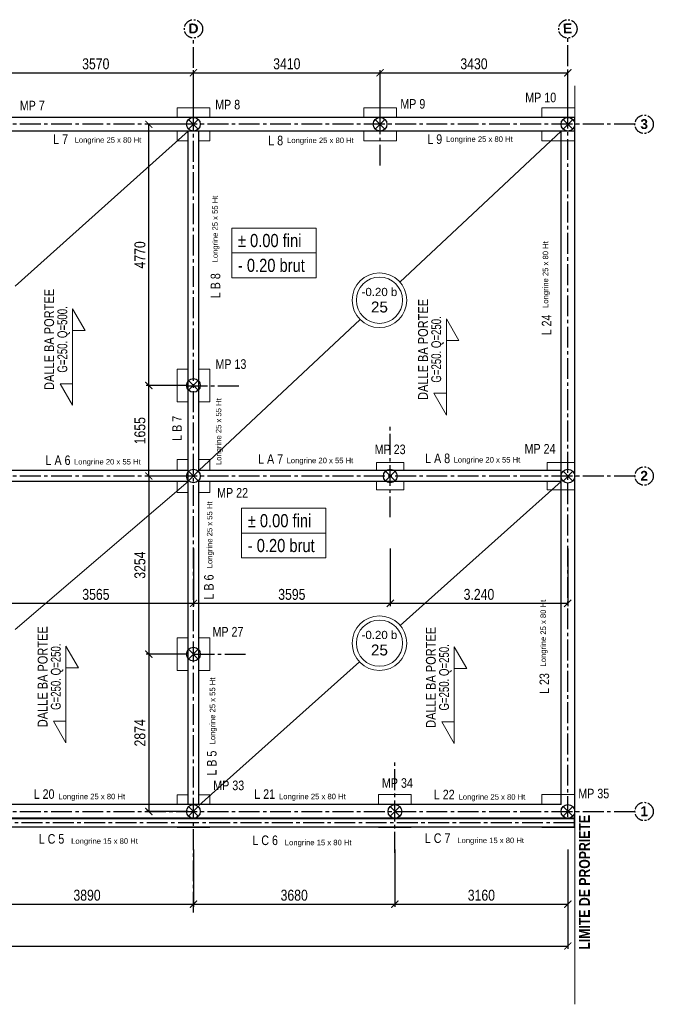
# Model space of a CAD drawing. Header units: millimetres. Extents: x -4807 to 7560, y 2608 to 7725.
# Tile 13 of 13: x 3788 to 4946, y 2872 to 4670. Entities that reach past the tile are written whole.
import ezdxf
from ezdxf.enums import TextEntityAlignment as Align

# ---------------------------------------------------------------- set-up
doc = ezdxf.new("R2010")
doc.units = ezdxf.units.MM
doc.linetypes.add('AXES2', pattern=[28.575, 19.05, -3.175, 3.175, -3.175])
for name, color, linetype in [('Axes', 7, 'AXES2'), ('Cotation 1-50', 7, 'Continuous'), ('TETES DE PIEUX', 7, 'Continuous')]:
    doc.layers.add(name, color=color, linetype=linetype)
for name, color, linetype, lineweight in [('Fondations', 7, 'Continuous', 13), ('LONGRINES', 7, 'Continuous', 30), ('MASSIFS', 7, 'Continuous', 20)]:
    doc.layers.add(name, color=color, linetype=linetype, lineweight=lineweight)
doc.styles.add('ARIAL', font='arial.ttf', dxfattribs={"width": 0.8})
doc.styles.add('Cotation', font='arial.ttf', dxfattribs={"width": 0.8})
doc.styles.get("Standard").update_dxf_attribs({"font": 'arial.ttf'})
doc.styles.add('STYLE_GENERE_6', font='arialbd.ttf')
doc.dimstyles.new('modifs', dxfattribs={"dimtxt": 20, "dimasz": 13, "dimexe": 5, "dimexo": 10, "dimgap": 6, "dimtad": 1, "dimtoh": 1, "dimdec": 0, "dimlfac": 10, "dimdsep": 46, "dimtxsty": 'Cotation', "dimblk": 'ARCHTICK', "dimcen": -20, "dimclrd": 256, "dimclre": 256, "dimclrt": 256, "dimadec": 0, "dimazin": 2, "dimtfac": 1, "dimtdec": 0, "dimtofl": 0, "dimtmove": 0, "dimatfit": 3, "dimldrblk": 'ARCHTICK', "dimfxl": 100, "dimfxlon": 1, "dimtolj": 1, "dimtzin": 0, "dimlwd": -1, "dimlwe": -1, "dimarcsym": 0})

# ---------------------------------------------------------------- blocks, each defined once
blk = doc.blocks.new('_ArchTick')
at = {"color": 0, "linetype": 'ByBlock', "const_width": 0.15}
blk.add_lwpolyline([(-0.5, -0.5), (0.5, 0.5)], dxfattribs=at)
blk = doc.blocks.new('*D24')
at = {"layer": 'Cotation 1-50', "transparency": 16777216}
for p, q in [((4106, 4489), (4106, 4578.2)), ((4106, 4573.2), (4447, 4573.2)), ((4447, 4489), (4447, 4578.2))]:
    blk.add_line(p, q, dxfattribs=at)
at = {"layer": 'Defpoints', "color": 0, "transparency": 16777216}
for p in [(4447, 4573.2), (4106, 4479), (4447, 4479)]:
    blk.add_point(p, dxfattribs=at)
at = {"layer": 'Cotation 1-50', "transparency": 16777216, "xscale": 13, "yscale": 13, "zscale": 13, "rotation": 180}
blk.add_blockref('_ArchTick', (4106, 4573.2), dxfattribs=at)
at = {"layer": 'Cotation 1-50', "transparency": 16777216, "xscale": 13, "yscale": 13, "zscale": 13}
blk.add_blockref('_ArchTick', (4447, 4573.2), dxfattribs=at)
at = {"layer": 'Cotation 1-50', "transparency": 16777216, "insert": (4276.5, 4589.4), "char_height": 20, "attachment_point": 5, "style": 'Cotation'}
blk.add_mtext('\\A1;3410', dxfattribs=at)
blk = doc.blocks.new('*D34')
at = {"layer": 'Cotation 1-50', "transparency": 16777216}
for p, q in [((3717, 3154.5), (3717, 3049.5)), ((4106, 3154.5), (4106, 3049.5)), ((3717, 3054.5), (4106, 3054.5))]:
    blk.add_line(p, q, dxfattribs=at)
at = {"layer": 'Defpoints', "color": 0, "transparency": 16777216}
for p in [(3717, 3223.8), (4106, 3223.8), (4106, 3054.5)]:
    blk.add_point(p, dxfattribs=at)
at = {"layer": 'Cotation 1-50', "transparency": 16777216, "xscale": 13, "yscale": 13, "zscale": 13, "rotation": 180}
blk.add_blockref('_ArchTick', (3717, 3054.5), dxfattribs=at)
at = {"layer": 'Cotation 1-50', "transparency": 16777216, "xscale": 13, "yscale": 13, "zscale": 13}
blk.add_blockref('_ArchTick', (4106, 3054.5), dxfattribs=at)
at = {"layer": 'Cotation 1-50', "transparency": 16777216, "insert": (3911.5, 3070.7), "char_height": 20, "attachment_point": 5, "style": 'Cotation'}
blk.add_mtext('\\A1;3890', dxfattribs=at)
blk = doc.blocks.new('*D35')
at = {"layer": 'Cotation 1-50', "transparency": 16777216}
for p, q in [((4106, 3154.5), (4106, 3049.5)), ((4474, 3154.5), (4474, 3049.5)), ((4106, 3054.5), (4474, 3054.5))]:
    blk.add_line(p, q, dxfattribs=at)
at = {"layer": 'Defpoints', "color": 0, "transparency": 16777216}
for p in [(4106, 3223.8), (4474, 3223.8), (4474, 3054.5)]:
    blk.add_point(p, dxfattribs=at)
at = {"layer": 'Cotation 1-50', "transparency": 16777216, "xscale": 13, "yscale": 13, "zscale": 13, "rotation": 180}
blk.add_blockref('_ArchTick', (4106, 3054.5), dxfattribs=at)
at = {"layer": 'Cotation 1-50', "transparency": 16777216, "xscale": 13, "yscale": 13, "zscale": 13}
blk.add_blockref('_ArchTick', (4474, 3054.5), dxfattribs=at)
at = {"layer": 'Cotation 1-50', "transparency": 16777216, "insert": (4290, 3070.7), "char_height": 20, "attachment_point": 5, "style": 'Cotation'}
blk.add_mtext('\\A1;3680', dxfattribs=at)
blk = doc.blocks.new('*D41')
at = {"layer": 'Cotation 1-50', "transparency": 16777216}
for p, q in [((3749.5, 3704), (3749.5, 3599)), ((4106, 3704), (4106, 3599)), ((3749.5, 3604), (4106, 3604))]:
    blk.add_line(p, q, dxfattribs=at)
at = {"layer": 'Defpoints', "color": 0, "transparency": 16777216}
for p in [(3749.5, 3836.5), (4106, 3836.5), (4106, 3604)]:
    blk.add_point(p, dxfattribs=at)
at = {"layer": 'Cotation 1-50', "transparency": 16777216, "xscale": 13, "yscale": 13, "zscale": 13, "rotation": 180}
blk.add_blockref('_ArchTick', (3749.5, 3604), dxfattribs=at)
at = {"layer": 'Cotation 1-50', "transparency": 16777216, "xscale": 13, "yscale": 13, "zscale": 13}
blk.add_blockref('_ArchTick', (4106, 3604), dxfattribs=at)
at = {"layer": 'Cotation 1-50', "transparency": 16777216, "insert": (3927.7, 3620.2), "char_height": 20, "attachment_point": 5, "style": 'Cotation'}
blk.add_mtext('\\A1;3565', dxfattribs=at)
blk = doc.blocks.new('*D42')
at = {"layer": 'Cotation 1-50', "transparency": 16777216}
for p, q in [((4106, 3704), (4106, 3599)), ((4465.5, 3704), (4465.5, 3599)), ((4106, 3604), (4465.5, 3604))]:
    blk.add_line(p, q, dxfattribs=at)
at = {"layer": 'Defpoints', "color": 0, "transparency": 16777216}
for p in [(4106, 3836.5), (4465.5, 3836.5), (4465.5, 3604)]:
    blk.add_point(p, dxfattribs=at)
at = {"layer": 'Cotation 1-50', "transparency": 16777216, "xscale": 13, "yscale": 13, "zscale": 13, "rotation": 180}
blk.add_blockref('_ArchTick', (4106, 3604), dxfattribs=at)
at = {"layer": 'Cotation 1-50', "transparency": 16777216, "xscale": 13, "yscale": 13, "zscale": 13}
blk.add_blockref('_ArchTick', (4465.5, 3604), dxfattribs=at)
at = {"layer": 'Cotation 1-50', "transparency": 16777216, "insert": (4285.7, 3620.2), "char_height": 20, "attachment_point": 5, "style": 'Cotation'}
blk.add_mtext('\\A1;3595', dxfattribs=at)
blk = doc.blocks.new('*D43')
at = {"layer": 'Cotation 1-50', "transparency": 16777216}
for p, q in [((4096, 3836.5), (4019.4, 3836.5)), ((4024.4, 3836.5), (4024.4, 3511.1)), ((4096, 3511.1), (4019.4, 3511.1))]:
    blk.add_line(p, q, dxfattribs=at)
at = {"layer": 'Defpoints', "color": 0, "transparency": 16777216}
for p in [(4106, 3836.5), (4024.4, 3511.1), (4106, 3511.1)]:
    blk.add_point(p, dxfattribs=at)
at = {"layer": 'Cotation 1-50', "transparency": 16777216, "xscale": 13, "yscale": 13, "zscale": 13}
for p, rotation in [((4024.4, 3836.5), 90), ((4024.4, 3511.1), 270)]:
    blk.add_blockref('_ArchTick', p, dxfattribs=dict(at, rotation=rotation))
at = {"layer": 'Cotation 1-50', "transparency": 16777216, "insert": (4008.2, 3673.8), "char_height": 20, "attachment_point": 5, "rotation": 90, "style": 'Cotation'}
blk.add_mtext('\\A1;3254', dxfattribs=at)
blk = doc.blocks.new('*D44')
at = {"layer": 'Cotation 1-50', "transparency": 16777216}
for p, q in [((4096, 3511.1), (4019.4, 3511.1)), ((4024.4, 3511.1), (4024.4, 3223.8)), ((4096, 3223.8), (4019.4, 3223.8))]:
    blk.add_line(p, q, dxfattribs=at)
at = {"layer": 'Defpoints', "color": 0, "transparency": 16777216}
for p in [(4106, 3511.1), (4024.4, 3223.8), (4106, 3223.8)]:
    blk.add_point(p, dxfattribs=at)
at = {"layer": 'Cotation 1-50', "transparency": 16777216, "xscale": 13, "yscale": 13, "zscale": 13}
for p, rotation in [((4024.4, 3511.1), 90), ((4024.4, 3223.8), 270)]:
    blk.add_blockref('_ArchTick', p, dxfattribs=dict(at, rotation=rotation))
at = {"layer": 'Cotation 1-50', "transparency": 16777216, "insert": (4008.2, 3367.4), "char_height": 20, "attachment_point": 5, "rotation": 90, "style": 'Cotation'}
blk.add_mtext('\\A1;2874', dxfattribs=at)
blk = doc.blocks.new('*D49')
at = {"layer": 'Cotation 1-50', "transparency": 16777216}
for p, q in [((4096, 4002), (4019.4, 4002)), ((4024.4, 3836.5), (4024.4, 4002)), ((4096, 3836.5), (4019.4, 3836.5))]:
    blk.add_line(p, q, dxfattribs=at)
at = {"layer": 'Defpoints', "color": 0, "transparency": 16777216}
for p in [(4024.4, 4002), (4106, 4002), (4106, 3836.5)]:
    blk.add_point(p, dxfattribs=at)
at = {"layer": 'Cotation 1-50', "transparency": 16777216, "xscale": 13, "yscale": 13, "zscale": 13}
for p, rotation in [((4024.4, 4002), 90), ((4024.4, 3836.5), 270)]:
    blk.add_blockref('_ArchTick', p, dxfattribs=dict(at, rotation=rotation))
at = {"layer": 'Cotation 1-50', "transparency": 16777216, "insert": (4008.2, 3919.3), "char_height": 20, "attachment_point": 5, "rotation": 90, "style": 'Cotation'}
blk.add_mtext('\\A1;1655', dxfattribs=at)
blk = doc.blocks.new('*D50')
at = {"layer": 'Cotation 1-50', "transparency": 16777216}
for p, q in [((4096, 4479), (4019.4, 4479)), ((4024.4, 4002), (4024.4, 4479)), ((4096, 4002), (4019.4, 4002))]:
    blk.add_line(p, q, dxfattribs=at)
at = {"layer": 'Defpoints', "color": 0, "transparency": 16777216}
for p in [(4024.4, 4479), (4106, 4479), (4106, 4002)]:
    blk.add_point(p, dxfattribs=at)
at = {"layer": 'Cotation 1-50', "transparency": 16777216, "xscale": 13, "yscale": 13, "zscale": 13}
for p, rotation in [((4024.4, 4479), 90), ((4024.4, 4002), 270)]:
    blk.add_blockref('_ArchTick', p, dxfattribs=dict(at, rotation=rotation))
at = {"layer": 'Cotation 1-50', "transparency": 16777216, "insert": (4008.2, 4240.5), "char_height": 20, "attachment_point": 5, "rotation": 90, "style": 'Cotation'}
blk.add_mtext('\\A1;4770', dxfattribs=at)
blk = doc.blocks.new('*D51')
at = {"layer": 'Cotation 1-50', "transparency": 16777216}
for p, q in [((4447, 4489), (4447, 4578.2)), ((4447, 4573.2), (4790, 4573.2)), ((4790, 4489), (4790, 4578.2))]:
    blk.add_line(p, q, dxfattribs=at)
at = {"layer": 'Defpoints', "color": 0, "transparency": 16777216}
for p in [(4790, 4573.2), (4447, 4479), (4790, 4479)]:
    blk.add_point(p, dxfattribs=at)
at = {"layer": 'Cotation 1-50', "transparency": 16777216, "xscale": 13, "yscale": 13, "zscale": 13, "rotation": 180}
blk.add_blockref('_ArchTick', (4447, 4573.2), dxfattribs=at)
at = {"layer": 'Cotation 1-50', "transparency": 16777216, "xscale": 13, "yscale": 13, "zscale": 13}
blk.add_blockref('_ArchTick', (4790, 4573.2), dxfattribs=at)
at = {"layer": 'Cotation 1-50', "transparency": 16777216, "insert": (4618.5, 4589.4), "char_height": 20, "attachment_point": 5, "style": 'Cotation'}
blk.add_mtext('\\A1;3430', dxfattribs=at)
blk = doc.blocks.new('*D52')
at = {"layer": 'Cotation 1-50', "transparency": 16777216}
for p, q in [((4474, 3154.5), (4474, 3049.5)), ((4790, 3154.5), (4790, 3049.5)), ((4474, 3054.5), (4790, 3054.5))]:
    blk.add_line(p, q, dxfattribs=at)
at = {"layer": 'Defpoints', "color": 0, "transparency": 16777216}
for p in [(4474, 3223.8), (4790, 3223.8), (4790, 3054.5)]:
    blk.add_point(p, dxfattribs=at)
at = {"layer": 'Cotation 1-50', "transparency": 16777216, "xscale": 13, "yscale": 13, "zscale": 13, "rotation": 180}
blk.add_blockref('_ArchTick', (4474, 3054.5), dxfattribs=at)
at = {"layer": 'Cotation 1-50', "transparency": 16777216, "xscale": 13, "yscale": 13, "zscale": 13}
blk.add_blockref('_ArchTick', (4790, 3054.5), dxfattribs=at)
at = {"layer": 'Cotation 1-50', "transparency": 16777216, "insert": (4632, 3070.7), "char_height": 20, "attachment_point": 5, "style": 'Cotation'}
blk.add_mtext('\\A1;3160', dxfattribs=at)
blk = doc.blocks.new('*D56')
at = {"layer": 'Cotation 1-50', "transparency": 16777216}
for p, q in [((2188.5, 3078), (2188.5, 2973)), ((4790, 3078), (4790, 2973)), ((2188.5, 2978), (4790, 2978))]:
    blk.add_line(p, q, dxfattribs=at)
at = {"layer": 'Defpoints', "color": 0, "transparency": 16777216}
for p in [(2188.5, 3223.8), (4790, 3223.8), (4790, 2978)]:
    blk.add_point(p, dxfattribs=at)
at = {"layer": 'Cotation 1-50', "transparency": 16777216, "xscale": 13, "yscale": 13, "zscale": 13, "rotation": 180}
blk.add_blockref('_ArchTick', (2188.5, 2978), dxfattribs=at)
at = {"layer": 'Cotation 1-50', "transparency": 16777216, "xscale": 13, "yscale": 13, "zscale": 13}
blk.add_blockref('_ArchTick', (4790, 2978), dxfattribs=at)
at = {"layer": 'Cotation 1-50', "transparency": 16777216, "insert": (3489.2, 2994.2), "char_height": 20, "attachment_point": 5, "style": 'Cotation'}
blk.add_mtext('\\A1;26015', dxfattribs=at)
blk = doc.blocks.new('*D61')
at = {"layer": 'Cotation 1-50', "transparency": 16777216}
for p, q in [((3749, 4489), (3749, 4578.2)), ((3749, 4573.2), (4106, 4573.2)), ((4106, 4489), (4106, 4578.2))]:
    blk.add_line(p, q, dxfattribs=at)
at = {"layer": 'Defpoints', "color": 0, "transparency": 16777216}
for p in [(4106, 4573.2), (3749, 4479), (4106, 4479)]:
    blk.add_point(p, dxfattribs=at)
at = {"layer": 'Cotation 1-50', "transparency": 16777216, "xscale": 13, "yscale": 13, "zscale": 13, "rotation": 180}
blk.add_blockref('_ArchTick', (3749, 4573.2), dxfattribs=at)
at = {"layer": 'Cotation 1-50', "transparency": 16777216, "xscale": 13, "yscale": 13, "zscale": 13}
blk.add_blockref('_ArchTick', (4106, 4573.2), dxfattribs=at)
at = {"layer": 'Cotation 1-50', "transparency": 16777216, "insert": (3927.5, 4589.4), "char_height": 20, "attachment_point": 5, "style": 'Cotation'}
blk.add_mtext('\\A1;3570', dxfattribs=at)
blk = doc.blocks.new('*D62')
at = {"layer": 'Cotation 1-50', "transparency": 16777216}
for p, q in [((4465.5, 3704), (4465.5, 3599)), ((4789.7, 3704), (4789.7, 3599)), ((4465.5, 3604), (4789.7, 3604))]:
    blk.add_line(p, q, dxfattribs=at)
at = {"layer": 'Defpoints', "color": 0, "transparency": 16777216}
for p in [(4465.5, 3836.5), (4789.7, 3836.5), (4789.7, 3604)]:
    blk.add_point(p, dxfattribs=at)
at = {"layer": 'Cotation 1-50', "transparency": 16777216, "xscale": 13, "yscale": 13, "zscale": 13, "rotation": 180}
blk.add_blockref('_ArchTick', (4465.5, 3604), dxfattribs=at)
at = {"layer": 'Cotation 1-50', "transparency": 16777216, "xscale": 13, "yscale": 13, "zscale": 13}
blk.add_blockref('_ArchTick', (4789.7, 3604), dxfattribs=at)
at = {"layer": 'Cotation 1-50', "transparency": 16777216, "insert": (4627.6, 3620.2), "char_height": 20, "attachment_point": 5, "style": 'Cotation'}
blk.add_mtext('\\A1;3.240', dxfattribs=at)

msp = doc.modelspace()

# ---------------------------------------------------------------- linework, layer by layer
at = {"layer": 'Axes', "ltscale": 2}
for p, q in [((4105.99, 3039.05), (4105.99, 4636.61)), ((4789.99, 3213.85), (4789.99, 4636.61)), ((4446.99, 4403.72), (4446.99, 4574.68)), ((4912.64, 4479.05), (1564.49, 4479.05)), ((4093.49, 4001.53), (4190.6, 4001.53)), ((4465.49, 3761.22), (4465.49, 3932.18)), ((4912.64, 3836.55), (2180.75, 3836.55)), ((4105.99, 3511.33), (4203.1, 3511.33)), ((4473.99, 3148.44), (4473.99, 3319.39)), ((2188.49, 3223.76), (4912.64, 3223.76)), ((4801.66, 3202.76), (3704.49, 3202.76))]:
    msp.add_line(p, q, dxfattribs=at)
at = {"layer": 'Axes'}
for centre in [(4105.99, 4653.36), (4789.99, 4653.36), (4929.39, 4479.05), (4929.39, 3836.55), (4929.39, 3223.76)]:
    msp.add_circle(centre, 16.75, dxfattribs=at)
at = {"layer": 'Cotation 1-50'}
msp.add_line((4801.66, 3210.26), (4801.66, 3195.26), dxfattribs=at)
at = {"layer": 'Fondations'}
for p, q in [((4802.49, 4409.05), (4802.49, 4549.05)), ((3780.02, 4183.06), (4095.99, 4466.55)), ((4483.15, 4190.68), (4777.49, 4466.55)), ((4115.99, 3846.55), (4410.33, 4122.43)), ((4802.49, 3771.55), (4802.49, 3901.55)), ((3780.34, 3555.98), (4095.99, 3826.61)), ((4483.64, 3563.62), (4777.49, 3826.64)), ((4115.99, 3234.54), (4409.26, 3497.04)), ((4802.49, 3211.26), (4802.49, 3284.84)), ((4503.99, 3254.67), (4443.99, 3254.67)), ((4443.99, 3254.67), (4443.99, 3236.26)), ((4503.99, 3236.26), (4503.99, 3254.67)), ((4802.49, 3254.67), (4742.49, 3254.67)), ((4742.49, 3254.67), (4742.49, 3236.26)), ((4802.49, 3236.26), (4802.49, 3254.67)), ((4443.99, 3211.26), (4443.99, 3210.26)), ((4503.99, 3210.26), (4503.99, 3211.26)), ((4742.49, 3211.26), (4742.49, 3210.26)), ((4802.49, 3210.26), (4802.49, 3211.26)), ((4075.99, 3194.34), (4135.99, 3194.34)), ((4135.99, 3194.34), (4135.99, 3194.4)), ((4443.99, 3195.26), (4443.99, 3194.67)), ((4443.99, 3194.67), (4503.99, 3194.67)), ((4503.99, 3194.67), (4503.99, 3195.26)), ((4503.99, 3194.67), (4503.99, 3194.72)), ((4742.49, 3195.26), (4742.49, 3194.67)), ((4742.49, 3194.67), (4802.49, 3194.67)), ((4802.49, 3194.67), (4802.49, 3195.26)), ((4802.49, 2871.54), (4802.49, 3194.84))]:
    msp.add_line(p, q, dxfattribs=at)
for points in [[(4175.75, 4289.35), (4329.92, 4289.35), (4329.92, 4243.98), (4175.75, 4243.98)], [(4175.75, 4243.98), (4329.92, 4243.98), (4329.92, 4198.62), (4175.75, 4198.62)], [(4193.75, 3777.59), (4347.91, 3777.59), (4347.91, 3732.22), (4193.75, 3732.22)], [(4193.75, 3732.22), (4347.91, 3732.22), (4347.91, 3686.85), (4193.75, 3686.85)]]:
    msp.add_lwpolyline(points, close=True, dxfattribs=at)
for points in [[(3884.95, 4102.42), (3907.79, 4102.42), (3884.95, 4141.98), (3884.95, 3965.92), (3862.11, 4005.06), (3884.95, 4005.06)], [(4568.03, 4084.15), (4590.87, 4084.15), (4568.03, 4123.71), (4568.03, 3947.65), (4545.19, 3987.63), (4568.03, 3987.63)], [(3873.01, 3486.29), (3895.86, 3486.29), (3873.01, 3525.85), (3873.01, 3349.37), (3850.17, 3388.93), (3873.01, 3388.93)], [(4582.35, 3485.13), (4605.2, 3485.13), (4582.35, 3524.69), (4582.35, 3348.21), (4559.51, 3387.77), (4582.35, 3387.77)]]:
    msp.add_lwpolyline(points, dxfattribs=at)
for centre, radius in [((4445.74, 4157.63), 49.92), ((4445.74, 4157.63), 42.17), ((4445.74, 3531.13), 49.92), ((4445.74, 3531.13), 42.17)]:
    msp.add_circle(centre, radius, dxfattribs=at)
at = {"layer": 'LONGRINES'}
for p, q in [((4802.49, 4491.55), (1566.05, 4491.55)), ((4802.49, 3269.84), (4802.49, 4491.55)), ((4115.99, 4466.55), (3379.99, 4466.55)), ((4095.99, 3826.61), (4095.99, 4466.55)), ((4802.49, 4466.55), (4115.99, 4466.55)), ((4115.99, 3846.55), (4115.99, 4466.55)), ((4777.49, 3826.64), (4777.49, 4466.55)), ((4095.99, 3846.61), (3404.99, 3846.58)), ((4777.49, 3846.64), (4115.99, 3846.61)), ((4095.99, 3826.61), (3404.99, 3826.58)), ((4095.99, 3236.26), (4095.99, 3826.61)), ((4777.49, 3826.64), (4115.99, 3826.61)), ((4115.99, 3236.26), (4115.99, 3826.61)), ((4777.49, 3236.26), (4777.49, 3826.64)), ((4802.49, 3194.84), (4802.49, 3269.84)), ((4777.49, 3236.26), (2200.99, 3236.26)), ((4802.49, 3211.26), (2175.99, 3211.26)), ((4801.66, 3210.26), (3704.49, 3210.26)), ((4801.66, 3195.26), (3704.49, 3195.26))]:
    msp.add_line(p, q, dxfattribs=at)
at = {"layer": 'MASSIFS'}
for p, q in [((4135.99, 4509.05), (4075.99, 4509.05)), ((4075.99, 4509.05), (4075.99, 4491.55)), ((4135.99, 4491.55), (4135.99, 4509.05)), ((4476.99, 4509.05), (4416.99, 4509.05)), ((4416.99, 4509.05), (4416.99, 4491.55)), ((4476.99, 4491.55), (4476.99, 4509.05)), ((4802.49, 4509.05), (4742.49, 4509.05)), ((4742.49, 4509.05), (4742.49, 4491.55)), ((4802.49, 4491.55), (4802.49, 4509.05)), ((4075.99, 4466.55), (4075.99, 4449.05)), ((4135.99, 4449.05), (4135.99, 4466.55)), ((4416.99, 4466.55), (4416.99, 4449.05)), ((4476.99, 4449.05), (4476.99, 4466.55)), ((4742.49, 4466.55), (4742.49, 4449.05)), ((4802.49, 4449.05), (4802.49, 4466.55)), ((4075.99, 4449.05), (4095.99, 4449.05)), ((4115.99, 4449.05), (4135.99, 4449.05)), ((4416.99, 4449.05), (4476.99, 4449.05)), ((4742.49, 4449.05), (4802.49, 4449.05)), ((4075.99, 4032.02), (4075.99, 3972.02)), ((4095.99, 4032.02), (4075.99, 4032.02)), ((4135.99, 4032.02), (4115.99, 4032.02)), ((4135.99, 3972.02), (4135.99, 4032.02)), ((4075.99, 3972.02), (4095.99, 3972.02)), ((4115.99, 3972.02), (4135.99, 3972.02)), ((4075.99, 3866.55), (4075.99, 3846.61)), ((4095.99, 3866.55), (4075.99, 3866.55)), ((4135.99, 3866.55), (4115.99, 3866.55)), ((4135.99, 3846.61), (4135.99, 3866.55)), ((4490.49, 3861.55), (4440.49, 3861.55)), ((4440.49, 3861.55), (4440.49, 3846.63)), ((4490.49, 3846.63), (4490.49, 3861.55)), ((4802.49, 3861.55), (4752.49, 3861.55)), ((4752.49, 3861.55), (4752.49, 3846.63)), ((4802.49, 3846.63), (4802.49, 3861.55)), ((4075.99, 3826.61), (4075.99, 3806.55)), ((4135.99, 3806.55), (4135.99, 3826.61)), ((4440.49, 3826.63), (4440.49, 3811.55)), ((4490.49, 3811.55), (4490.49, 3826.63)), ((4752.49, 3826.63), (4752.49, 3811.55)), ((4802.49, 3811.55), (4802.49, 3826.63)), ((4075.99, 3806.55), (4095.99, 3806.55)), ((4115.99, 3806.55), (4135.99, 3806.55)), ((4440.49, 3811.55), (4490.49, 3811.55)), ((4752.49, 3811.55), (4802.49, 3811.55)), ((4075.99, 3541.13), (4075.99, 3481.13)), ((4095.99, 3541.13), (4075.99, 3541.13)), ((4135.99, 3541.13), (4115.99, 3541.13)), ((4135.99, 3481.13), (4135.99, 3541.13)), ((4075.99, 3481.13), (4095.99, 3481.13)), ((4115.99, 3481.13), (4135.99, 3481.13)), ((4075.99, 3254.34), (4075.99, 3236.26)), ((4095.99, 3254.34), (4075.99, 3254.34)), ((4135.99, 3254.34), (4115.99, 3254.34)), ((4135.99, 3236.26), (4135.99, 3254.34)), ((4075.99, 3211.26), (4075.99, 3210.26)), ((4135.99, 3210.26), (4135.99, 3211.26)), ((4075.99, 3195.26), (4075.99, 3194.34)), ((4135.99, 3194.34), (4135.99, 3195.26))]:
    msp.add_line(p, q, dxfattribs=at)
at = {"layer": 'TETES DE PIEUX'}
for p, q in [((4097.15, 4470.21), (4114.82, 4487.89)), ((4097.15, 4487.89), (4114.82, 4470.21)), ((4438.15, 4470.21), (4455.82, 4487.89)), ((4438.15, 4487.89), (4455.82, 4470.21)), ((4781.15, 4470.21), (4798.82, 4487.89)), ((4781.15, 4487.89), (4798.82, 4470.21)), ((4097.15, 3993.19), (4114.82, 4010.86)), ((4097.15, 4010.86), (4114.82, 3993.19)), ((4097.15, 3827.71), (4114.82, 3845.39)), ((4097.15, 3845.39), (4114.82, 3827.71)), ((4456.65, 3827.71), (4474.32, 3845.39)), ((4456.65, 3845.39), (4474.32, 3827.71)), ((4781.15, 3827.45), (4798.82, 3845.12)), ((4781.15, 3845.12), (4798.82, 3827.45)), ((4097.15, 3502.29), (4114.82, 3519.97)), ((4097.15, 3519.97), (4114.82, 3502.29)), ((4097.15, 3214.92), (4114.82, 3232.6)), ((4097.15, 3232.6), (4114.82, 3214.92)), ((4465.15, 3214.92), (4482.82, 3232.6)), ((4465.15, 3232.6), (4482.82, 3214.92)), ((4781.15, 3214.92), (4798.83, 3232.6)), ((4781.15, 3232.6), (4798.83, 3214.92))]:
    msp.add_line(p, q, dxfattribs=at)
for centre in [(4105.99, 4479.05), (4446.99, 4479.05), (4789.99, 4479.05), (4105.99, 4002.02), (4105.99, 3836.55), (4465.49, 3836.55), (4789.99, 3836.28), (4105.99, 3511.13), (4105.99, 3223.76), (4473.99, 3223.76), (4789.99, 3223.76)]:
    msp.add_circle(centre, 12.5, dxfattribs=at)

# ---------------------------------------------------------------- texts
at = {"layer": 'Axes', "style": 'STYLE_GENERE_6'}
for s, rotation, p in [('D', 0.32499, (4097.03, 4645.13)), ('E', 0.32499, (4781.03, 4645.13)), ('3', 0.60109, (4922.55, 4470.36)), ('2', 0.60109, (4922.55, 3827.86)), ('1', 0.60109, (4922.55, 3215.08))]:
    msp.add_text(s, height=18, rotation=rotation, dxfattribs=at).set_placement(p)
at = {"layer": 'Cotation 1-50', "char_height": 10, "width": 258.3004, "attachment_point": 1}
for s, insert in [('Longrine 25 x 80 Ht', (3888.72, 4455.38)), ('Longrine 25 x 80 Ht', (4276.98, 4454.7)), ('Longrine 25 x 80 Ht', (4567.34, 4456.94)), ('Longrine 20 x 55 Ht', (3887.57, 3867.66)), ('Longrine 20 x 55 Ht', (4276.02, 3870)), ('Longrine 20 x 55 Ht', (4581.15, 3871.18)), ('Longrine 25 x 80 Ht', (3859.15, 3256.13)), ('Longrine 25 x 80 Ht', (4262.21, 3256.13)), ('Longrine 25 x 80 Ht', (4590.29, 3255.3)), ('Longrine 15 x 80 Ht', (3882.5, 3174.7)), ('Longrine 15 x 80 Ht', (4272.86, 3172.1)), ('Longrine 15 x 80 Ht', (4588.01, 3175.99))]:
    msp.add_mtext(s, dxfattribs=dict(at, insert=insert))
at = {"layer": 'Cotation 1-50', "char_height": 10, "width": 258.3004, "attachment_point": 1, "rotation": 90}
for s, insert in [('Longrine 25 x 55 Ht', (4140.4, 4226.74)), ('Longrine 25 x 80 Ht', (4744.13, 4143.58)), ('Longrine 25 x 55 Ht', (4146.89, 3856.55)), ('Longrine 25 x 55 Ht', (4130.47, 3668.14)), ('Longrine 25 x 80 Ht', (4740, 3488.57)), ('Longrine 25 x 55 Ht', (4135.71, 3346.4))]:
    msp.add_mtext(s, dxfattribs=dict(at, insert=insert))
at = {"layer": 'Fondations', "style": 'ARIAL', "width": 0.8}
for s, height, p in [('MP 10', 17.5, (4712.2, 4519.28)), ('MP 7', 17.5, (3788.61, 4504.54)), ('MP 8', 17.5, (4145.59, 4506.28)), ('MP 9', 17.5, (4483.91, 4507.63)), ('L 7', 17.5, (3849.7, 4443.22)), ('L 9', 17.5, (4533.21, 4443.22)), ('L 8', 17.5, (4242.57, 4440.69)), ('%%P 0.00 fini', 24, (4187.17, 4254.73)), ('- 0.20 brut', 24, (4187.17, 4209.36)), ('MP 13', 17.5, (4146.06, 4032.33)), ('MP 23', 17.5, (4437, 3876.49)), ('MP 24', 17.5, (4710.94, 3877.58)), ('L A 6', 17.5, (3835.66, 3856.57)), ('L A 7', 17.5, (4224.1, 3858.92)), ('L A 8', 17.5, (4529.23, 3860.09)), ('MP 22', 17.5, (4149.16, 3797.15)), ('%%P 0.00 fini', 24, (4205.17, 3742.97)), ('- 0.20 brut', 24, (4205.17, 3697.6)), ('MP 27', 17.5, (4140.73, 3543.33)), ('MP 33', 17.5, (4142.12, 3262.71)), ('MP 34', 17.5, (4450.29, 3267.03)), ('L 20', 17.5, (3813.94, 3246.82)), ('L 21', 17.5, (4217, 3246.82)), ('L 22', 17.5, (4545.08, 3245.99)), ('MP 35', 17.5, (4809.08, 3247.78)), ('L C 7', 17.5, (4528.69, 3166.27)), ('L C 5', 17.5, (3823.19, 3164.97)), ('L C 6', 17.5, (4213.55, 3162.38))]:
    msp.add_text(s, height=height, dxfattribs=at).set_placement(p)
for s, p in [('L B 8', (4154.9, 4161.32)), ('L 24', (4759.93, 4093.47)), ('L B 7', (4084.67, 3900.91)), ('L B 6', (4142.89, 3611.01)), ('L 23', (4755.79, 3438.45)), ('L B 5', (4148.13, 3289.26))]:
    msp.add_text(s, height=17.5, rotation=90, dxfattribs=at).set_placement(p)
at = {"layer": 'Fondations', "style": 'ARIAL'}
for s, width, p in [('DALLE BA PORTEE', 0.8, (3842.28, 4086.02)), ('G=250. Q=500.', 0.7, (3866.35, 4086.02)), ('DALLE BA PORTEE', 0.8, (4525.35, 4067.75)), ('G=250. Q=250.', 0.7, (4549.43, 4067.75)), ('DALLE BA PORTEE', 0.8, (3830.34, 3469.89)), ('DALLE BA PORTEE', 0.8, (4539.68, 3468.73)), ('G=250. Q=250.', 0.7, (3854.42, 3469.89)), ('G=250. Q=250.', 0.7, (4563.75, 3468.73))]:
    msp.add_text(s, height=18, rotation=90, dxfattribs=dict(at, width=width)).set_placement(p, align=Align.MIDDLE_CENTER)
at = {"layer": 'Fondations', "char_height": 20, "attachment_point": 5}
for insert in [(4445.74, 4157.63), (4445.74, 3531.13)]:
    msp.add_mtext_dynamic_manual_height_columns('{\\H0.75x;-0.20 b\\H0.8x;\\P}25', width=140.9743, gutter_width=25000, heights=[61.81], dxfattribs=dict(at, insert=insert))
at = {"layer": 'Fondations', "insert": (4810.34, 2971.47), "char_height": 20, "width": 429.0603, "attachment_point": 1, "rotation": 90, "style": 'ARIAL'}
msp.add_mtext('{\\fArial|b1|i0|c0|p34;LIMITE DE PROPRIETE}', dxfattribs=at)

# ---------------------------------------------------------------- dimensions: what is measured, and where the dimension line sits
at = {"layer": 'Cotation 1-50'}
for base, p1, p2, picture, middle in [((4105.99, 4573.17), (3748.99, 4479.05), (4105.99, 4479.05), '*D61', (3927.49, 4589.39)), ((4789.99, 4573.17), (4446.99, 4479.05), (4789.99, 4479.05), '*D51', (4618.49, 4589.39)), ((4789.99, 2978.01), (2188.49, 3223.76), (4789.99, 3223.76), '*D56', (3489.24, 2994.23)), ((4789.99, 3054.48), (4473.99, 3223.76), (4789.99, 3223.76), '*D52', (4631.99, 3070.7))]:
    dim = msp.add_linear_dim(base=base, p1=p1, p2=p2, dimstyle='modifs', dxfattribs=at)
    dim.commit()
    dim.dimension.update_dxf_attribs({"geometry": picture, "text_midpoint": middle})
for base, p1, p2, picture, middle in [((4446.99, 4573.17), (4105.99, 4479.05), (4446.99, 4479.05), '*D24', (4276.49, 4589.39)), ((4105.99, 3604.01), (3749.49, 3836.55), (4105.99, 3836.55), '*D41', (3927.74, 3620.22)), ((4465.49, 3604.01), (4105.99, 3836.55), (4465.49, 3836.55), '*D42', (4285.74, 3620.22)), ((4105.99, 3054.48), (3716.99, 3223.76), (4105.99, 3223.76), '*D34', (3911.49, 3070.7)), ((4473.99, 3054.48), (4105.99, 3223.76), (4473.99, 3223.76), '*D35', (4289.99, 3070.7))]:
    dim = msp.add_linear_dim(base=base, p1=p1, p2=p2, dimstyle='modifs', override={"dimtmove": 1}, dxfattribs=at)
    dim.commit()
    dim.dimension.update_dxf_attribs({"geometry": picture, "text_midpoint": middle})
for base, p1, p2, picture, middle in [((4024.44, 4479.05), (4105.99, 4002.02), (4105.99, 4479.05), '*D50', (4008.22, 4240.54)), ((4024.44, 3223.76), (4105.99, 3511.13), (4105.99, 3223.76), '*D44', (4008.22, 3367.44))]:
    dim = msp.add_linear_dim(base=base, p1=p1, p2=p2, angle=90, dimstyle='modifs', override={"dimtmove": 1}, dxfattribs=at)
    dim.commit()
    dim.dimension.update_dxf_attribs({"geometry": picture, "text_midpoint": middle})
for base, p2, picture, middle in [((4024.44, 4002.02), (4105.99, 4002.02), '*D49', (4008.22, 3919.29)), ((4024.44, 3511.13), (4105.99, 3511.13), '*D43', (4008.22, 3673.84))]:
    dim = msp.add_linear_dim(base=base, p1=(4105.99, 3836.55), p2=p2, angle=90, dimstyle='modifs', dxfattribs=at)
    dim.commit()
    dim.dimension.update_dxf_attribs({"geometry": picture, "text_midpoint": middle})
dim = msp.add_linear_dim(base=(4789.72, 3604.01), p1=(4465.49, 3836.55), p2=(4789.72, 3836.55), text='3.240', dimstyle='modifs', dxfattribs=at)
dim.commit()
dim.dimension.update_dxf_attribs({"geometry": '*D62', "text_midpoint": (4627.61, 3620.22)})

doc.saveas('drawing.dxf')
